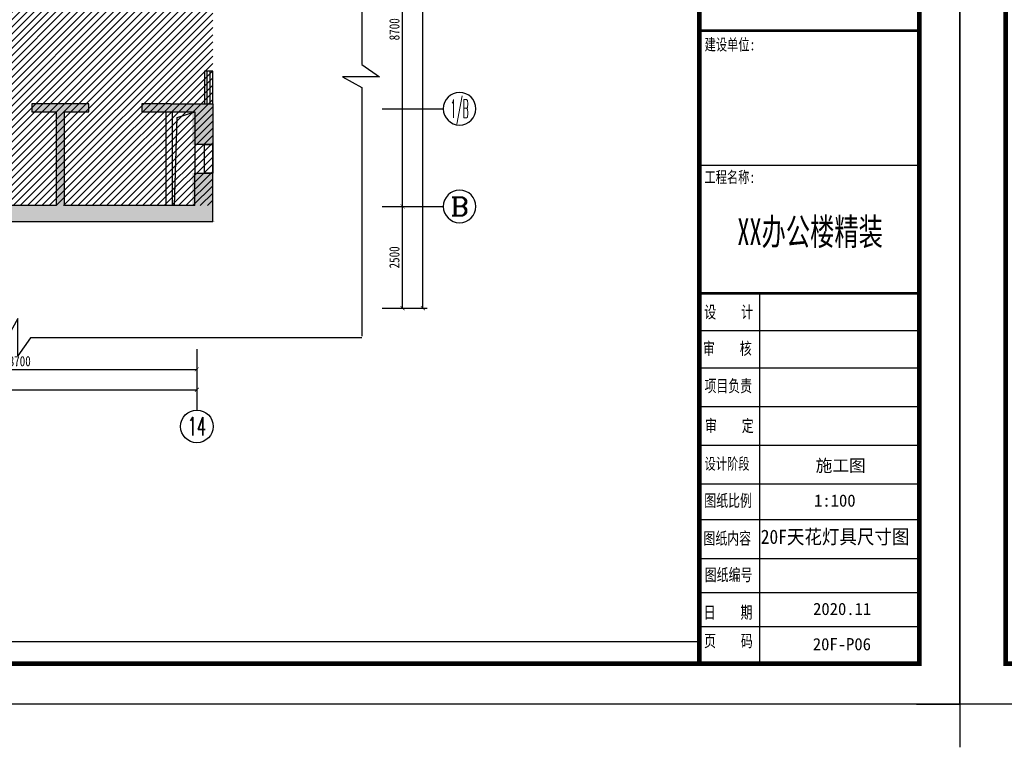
# Model space of a CAD drawing. Header units: millimetres. Extents: x -539149 to -534375, y 505028 to 505469.
# Tile 87 of 135: x -535805 to -535563, y 505028 to 505207. Entities that reach past the tile are written whole.
import ezdxf
from ezdxf.enums import TextEntityAlignment as Align

# ---------------------------------------------------------------- set-up
doc = ezdxf.new("R2010")
doc.units = ezdxf.units.MM
doc.header["$LTSCALE"] = 10
doc.linetypes.add('DASH', pattern=[0.35, 0.25, -0.1])
for name, color, linetype in [('01-井道标注', 3, 'Continuous'), ('A-建筑-原墙体', 2, 'Continuous'), ('A-建筑-窗户', 4, 'Continuous'), ('A-建筑-轴号', 3, 'Continuous'), ('A2图框$0$E-图框', 100, 'Continuous'), ('AXIS_TEXT', 50, 'Continuous'), ('B-平面-尺寸', 8, 'Continuous'), ('DS-TEXT', 50, 'Continuous'), ('E-填充', 251, 'Continuous'), ('E-尺寸标注', 9, 'Continuous'), ('IDS-TEXT', 50, 'Continuous'), ('Q-立面-填充', 251, 'Continuous'), ('WINDOW', 12, 'Continuous')]:
    doc.layers.add(name, color=color, linetype=linetype)
doc.layers.add('A-批量打印图层', color=251, linetype='Continuous', plot=False)
doc.layers.add('A2图框$0$图框外线', color=1, linetype='Continuous', plot=False)
doc.styles.add('_TCH_AXIS', font='COMPLEX', dxfattribs={"bigfont": 'GBCBIG'})
doc.styles.add('A2图框$0$宋体', font='txt', dxfattribs={"width": 0.75})
doc.styles.add('A2图框$0$黑体', font='simhei.ttf')
doc.styles.add('ar', font='arial.ttf')
doc.styles.add('CCD_DIM', font='txt', dxfattribs={"width": 0.8})
doc.styles.add('COMPLEX', font='COMPLEX')
doc.styles.add('黑体', font='simhei.ttf')
doc.dimstyles.new('1-1', dxfattribs={"dimscale": 0, "dimtxt": 2.5, "dimasz": 1, "dimexe": 1, "dimexo": 1, "dimgap": 0.75, "dimtad": 1, "dimdec": 0, "dimrnd": 0.004999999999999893, "dimzin": 0, "dimdsep": 46, "dimtxsty": 'CCD_DIM', "dimblk": 'ARCHTICK', "dimcen": 0.13, "dimclrd": 44, "dimclre": 44, "dimclrt": 50, "dimadec": 0, "dimazin": 0, "dimtfac": 1, "dimtdec": 0, "dimtix": 1, "dimtmove": 2, "dimatfit": 3, "dimldrblk": 'HBA_Leader_Dot', "dimfxl": 5, "dimfxlon": 1, "dimtvp": 1, "dimtolj": 1, "dimtzin": 0, "dimarcsym": 0})

# ---------------------------------------------------------------- blocks, each defined once
blk = doc.blocks.new('_AXISO')
blk.add_circle((0, 0), 0.5)
at = {"layer": 'AXIS_TEXT', "style": 'COMPLEX', "width": 1.041666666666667}
blk.add_attdef('A', text='', height=0.56, dxfattribs=at).set_placement((-0.25, -0.28), (0.25, -0.28), align=Align.FIT)
blk = doc.blocks.new('_ArchTick')
at = {"color": 0, "linetype": 'ByBlock', "const_width": 0.15}
blk.add_lwpolyline([(-0.5, -0.5), (0.5, 0.5)], dxfattribs=at)
blk = doc.blocks.new('HBA_Leader_Dot')
at = {"color": 0, "linetype": 'ByBlock'}
blk.add_line((-5, 0), (-10, 0), dxfattribs=at)
at = {"color": 0, "linetype": 'ByBlock', "const_width": 5}
blk.add_lwpolyline([(-2.5, 0, 1), (2.5, 0, 1)], format="xyb", close=True, dxfattribs=at)
blk = doc.blocks.new('A2图框')
at = {"layer": 'A2图框$0$E-图框', "color": 4}
for p, q in [((155.3847528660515, 17.49641344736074), (209.3847528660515, 17.49641344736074)), ((170.2435613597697, -104.9040732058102), (170.2435613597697, -13.95163532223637)), ((155.3847528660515, -23.08301574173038), (209.3847528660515, -23.08301574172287)), ((155.3847528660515, -32.21439616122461), (209.3847528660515, -32.21439616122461)), ((155.3847528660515, -41.73839382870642), (209.3847528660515, -41.73839382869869)), ((155.3847528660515, -41.73839382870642), (209.3847528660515, -41.73839382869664)), ((155.3847528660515, -51.24693909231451), (209.3847528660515, -51.246939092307)), ((155.3847528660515, -60.75548435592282), (209.3847528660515, -60.75548435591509)), ((155.3847528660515, -69.5096999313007), (209.3847528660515, -69.5096999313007)), ((155.3847528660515, -79.01824519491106), (209.3847528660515, -79.01824519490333)), ((155.3847528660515, -87.39546899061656), (209.3847528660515, -87.39546899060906)), ((155.3847528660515, -95.77269278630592), (209.3847528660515, -95.7726927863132))]:
    blk.add_line(p, q, dxfattribs=at)
at = {"layer": 'A2图框$0$E-图框', "color": 4, "const_width": 1.131313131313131}
blk.add_lwpolyline([(-363.4031259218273, 295.2979469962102), (209.3847528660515, 295.2979469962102), (209.3847528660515, -104.9040732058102), (-363.4031259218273, -104.9040732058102)], close=True, dxfattribs=at)
at = {"layer": 'A2图框$0$E-图框', "color": 4}
for points, const_width in [([(155.3847528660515, 295.2979469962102), (155.3847528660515, -104.9040732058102)], 1.131313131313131), ([(155.3847528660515, 50.55158213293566), (209.3847528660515, 50.55158213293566)], 0.7070707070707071), ([(155.3847528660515, -13.95163532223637), (209.3847528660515, -13.95163532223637)], 0.7070707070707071)]:
    blk.add_lwpolyline(points, dxfattribs=dict(at, const_width=const_width))
at = {"layer": 'A2图框$0$图框外线', "color": 1}
blk.add_lwpolyline([(-374.7162572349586, 305.1969368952), (219.2837427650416, 305.1969368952), (219.2837427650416, -114.8030631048), (-374.7162572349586, -114.8030631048)], close=True, dxfattribs=at)
blk.add_lwpolyline([(-374.7162572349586, 305.1969368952), (219.2837427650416, 305.1969368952), (219.2837427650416, -114.8030631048), (-374.7162572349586, -114.8030631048)], close=True, dxfattribs=at)
blk.add_lwpolyline([(-374.7162572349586, 305.1969368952), (219.2837427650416, 305.1969368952), (219.2837427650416, -114.8030631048), (-374.7162572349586, -114.8030631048)], close=True, dxfattribs=at)
for points in [[(-385.3223178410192, -114.8030631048), (-374.7162572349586, -114.8030631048), (-374.7162572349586, -125.4091237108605)], [(229.8898033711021, -114.8030631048), (219.2837427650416, -114.8030631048), (219.2837427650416, -125.4091237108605)]]:
    blk.add_lwpolyline(points, dxfattribs=at)
at = {"color": 150, "style": 'A2图框$0$黑体', "width": 0.6301269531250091}
blk.add_text('  XX办公楼精装  ', height=6.570666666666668, dxfattribs=at).set_placement((158.7468800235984, -2.107068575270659), (206.3842133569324, -2.107068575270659), align=Align.FIT)
at = {"layer": 'A2图框$0$E-图框', "color": 4, "linetype": 'Continuous', "style": 'A2图框$0$宋体', "width": 0.75}
for s, height, p in [('建设单位:', 2.828303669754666, (156.659683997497, 45.72383447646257)), ('工程名称:', 2.828303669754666, (156.6189105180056, 13.16725829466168)), ('设    计', 3, (156.5708277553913, -20.0328216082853)), ('审    核 ', 3, (156.242269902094, -28.98435755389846)), ('项目负责', 3, (156.6167017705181, -38.16420515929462)), ('审    定', 3, (156.7457078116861, -47.95449179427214)), ('设计阶段', 2.828303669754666, (156.6394542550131, -57.19136686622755)), ('图纸比例 ', 3, (156.5731725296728, -66.33222670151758)), ('图纸内容', 3, (156.3721411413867, -75.5982084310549)), ('图纸编号 ', 3, (156.6854768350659, -84.55932544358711)), ('日    期', 3, (156.4206019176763, -93.79533183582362)), ('页    码', 3, (156.513603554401, -100.7685103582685))]:
    blk.add_text(s, height=height, dxfattribs=at).set_placement(p)
blk = doc.blocks.new('A3图名')
at = {"layer": 'DS-TEXT', "linetype": 'Continuous', "flags": 8}
for tag, height, style, width, p, p2 in [('平 面 布 置 图', 3, '黑体', 0.9601934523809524, (-38, 48.77244756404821), (-9, 48.77244756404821)), ('FIXTURE  &  FURNISHING  LEVEL', 2, 'ar', 0.6508573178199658, (-38.00000000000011, 44.70176375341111), (-9, 44.70176375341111))]:
    blk.add_attdef(tag, text='', height=height, dxfattribs=dict(at, style=style, width=width)).set_placement(p, p2, align=Align.FIT)
at = {"layer": 'DS-TEXT', "style": 'ar', "flags": 8}
for tag, height, p in [('1:50', 2, (-9.5, 30.10431590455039)), ('RC-405', 3, (-9.5, 11.50327087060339))]:
    blk.add_attdef(tag, text='', height=height, dxfattribs=at).set_placement(p, align=Align.RIGHT)
blk = doc.blocks.new('ffdsaff')
at = {"layer": 'DS-TEXT', "style": 'ar', "flags": 8}
for tag, height, p in [('1:50', 1.960000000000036, (-10.50434577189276, 27.11050287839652)), ('2014.10.18', 1.960000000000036, (-6.795727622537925, 8.357108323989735)), ('P-01', 2.940000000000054, (-8.318421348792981, 1.923046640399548))]:
    blk.add_attdef(tag, text='', height=height, dxfattribs=at).set_placement(p, align=Align.RIGHT)
at = {"layer": 'DS-TEXT', "linetype": 'Continuous', "style": '黑体', "width": 1.344270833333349, "flags": 8}
blk.add_attdef('原始平面布置图', text='', height=2.352000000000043, dxfattribs=at).set_placement((-24.86257675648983, 20.61618147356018), (-2.126576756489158, 20.61618147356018), align=Align.FIT)

msp = doc.modelspace()

# ---------------------------------------------------------------- hatches: boundary and pattern name
at = {"layer": 'E-填充', "ltscale": 0.01}
for points in [[(-535794.773211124, 505185.8986509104), (-535801.7732111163, 505185.8986509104), (-535801.7732111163, 505183.8986509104), (-535795.7732111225, 505183.8986509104), (-535794.7732111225, 505184.565317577)], [(-535794.7732111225, 505159.5653171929), (-535793.7732111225, 505160.8986505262), (-535793.7732111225, 505183.8986509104), (-535794.7732111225, 505184.565317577), (-535795.7732111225, 505183.8986509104), (-535795.7732111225, 505160.8986505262)], [(-535793.7732111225, 505183.8986509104), (-535787.7732111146, 505183.8986509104), (-535787.7732111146, 505185.8986509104), (-535794.7732111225, 505185.8986509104), (-535794.773211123, 505184.565317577)], [(-535767.7732111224, 505185.8986509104), (-535774.7732111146, 505185.8986509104), (-535774.7732111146, 505183.8986509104), (-535767.7732111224, 505183.8986509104)], [(-535767.7732111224, 505185.8986509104), (-535767.7732111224, 505183.8986509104), (-535761.7732110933, 505183.8986509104), (-535756.7732110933, 505185.8986509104)], [(-535757.3732110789, 505185.8986509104), (-535762.3732110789, 505183.8986509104), (-535762.3732110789, 505175.8987272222), (-535757.3732110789, 505175.8987272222)], [(-535762.3732110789, 505160.8986505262), (-535757.3732110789, 505156.8986505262), (-535757.3732110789, 505168.8987272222), (-535762.3732110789, 505168.8987272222)], [(-535794.7732111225, 505159.5653171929), (-535795.7732111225, 505160.8986505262), (-535820.7732111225, 505160.8986505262), (-535821.7732111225, 505159.5653171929), (-535821.7732111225, 505156.8986505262), (-535794.7732111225, 505156.8986505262)], [(-535767.7732111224, 505156.8986505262), (-535767.7732111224, 505160.8986505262), (-535793.7732111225, 505160.8986505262), (-535794.7732111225, 505159.5653171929), (-535794.7732111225, 505156.8986505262)], [(-535756.7732110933, 505156.8986505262), (-535761.7732110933, 505160.8986505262), (-535767.7732111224, 505160.8986505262), (-535767.7732111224, 505156.8986505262)]]:
    msp.add_hatch(color=256, dxfattribs=at).paths.add_polyline_path(points)
at = {"layer": 'Q-立面-填充', "ltscale": 0.005}
h = msp.add_hatch(dxfattribs=at)
h.set_pattern_fill('ANSI31', color=256, scale=1000, style=0)
h.set_pattern_definition([(44.99999999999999, (-535847.0732111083, 505160.8986505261), (-0.8838834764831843, 0.8838834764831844), [])])
h.paths.add_polyline_path([(-535847.073211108, 505160.8986505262), (-535847.0732111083, 505273.0986509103), (-535757.3732110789, 505273.0986509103), (-535757.373211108, 505329.0986509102), (-535733.3732111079, 505329.0986509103), (-535733.3732111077, 505244.5986512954), (-535757.3732110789, 505244.5986512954), (-535757.3732110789, 505160.8986505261)])

# ---------------------------------------------------------------- linework, layer by layer
at = {"ltscale": 0.01}
msp.add_line((-535761.7732110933, 505175.8987272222, 0.06894340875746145), (-535761.7732110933, 505168.8987272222, 0.06894340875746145), dxfattribs=at)
at = {"color": 3}
msp.add_line((-536156.6483519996, 505053.9086469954), (-535637.8604732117, 505053.9086469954), dxfattribs=at)
at = {"color": 1, "ltscale": 0.01, "elevation": 0.06894340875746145}
for points in [[(-535720.7511943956, 505323.1056934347), (-535720.7511943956, 505195.5856303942), (-535716.3829458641, 505192.5094048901), (-535725.4875826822, 505192.5094048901), (-535720.7511943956, 505189.8700850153), (-535720.7511943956, 505128.8310061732)], [(-535720.7511943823, 505128.4310824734), (-535802.1297750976, 505128.4310824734), (-535805.2060006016, 505124.0628339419), (-535805.2060006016, 505133.16747076), (-535807.8453204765, 505128.4310824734), (-535896.2474779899, 505128.4310824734)]]:
    msp.add_lwpolyline(points, dxfattribs=at)
at = {"layer": '01-井道标注', "ltscale": 0.01, "elevation": 0.06894340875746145}
msp.add_lwpolyline([(-535766.7732111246, 505160.9072129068), (-535766.0723459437, 505182.5640695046), (-535761.7732108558, 505183.9066873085)], dxfattribs=at)
at = {"layer": 'A-建筑-原墙体', "ltscale": 0.01}
for p, q in [((-535794.773211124, 505185.8986509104, 0.06894340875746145), (-535801.7732111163, 505185.8986509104, 0.06894340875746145)), ((-535801.7732111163, 505185.8986509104, 0.06894340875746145), (-535801.7732111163, 505183.8986509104, 0.06894340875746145)), ((-535801.7732111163, 505183.8986509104, 0.06894340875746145), (-535795.7732111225, 505183.8986509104, 0.06894340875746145)), ((-535795.7732111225, 505160.8986505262, 0.06894340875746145), (-535795.7732111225, 505183.8986509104, 0.06894340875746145)), ((-535787.7732111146, 505185.8986509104, 0.06894340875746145), (-535794.7732111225, 505185.8986509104, 0.06894340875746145)), ((-535793.7732111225, 505160.8986505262, 0.06894340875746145), (-535793.7732111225, 505183.8986509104, 0.06894340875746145)), ((-535793.7732111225, 505183.8986509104, 0.06894340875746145), (-535787.7732111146, 505183.8986509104, 0.06894340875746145)), ((-535787.7732111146, 505183.8986509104, 0.06894340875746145), (-535787.7732111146, 505185.8986509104, 0.06894340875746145)), ((-535767.7732111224, 505185.8986509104, 0.06894340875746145), (-535774.7732111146, 505185.8986509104, 0.06894340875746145)), ((-535774.7732111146, 505185.8986509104, 0.06894340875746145), (-535774.7732111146, 505183.8986509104, 0.06894340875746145)), ((-535774.7732111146, 505183.8986509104, 0.06894340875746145), (-535767.7732111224, 505183.8986509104, 0.06894340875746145)), ((-535768.7732111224, 505160.8986505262, 0.06894340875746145), (-535768.7732111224, 505183.8986509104, 0.06894340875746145)), ((-535767.7732111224, 505185.8986509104, 0.06894340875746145), (-535757.3732110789, 505185.8986509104, 0.06894340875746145)), ((-535767.7732111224, 505183.8986509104, 0.06894340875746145), (-535761.7732110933, 505183.8986509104, 0.06894340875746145)), ((-535767.2732111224, 505160.8986505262, 0.06894340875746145), (-535767.2732111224, 505183.8986509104, 0.06894340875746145)), ((-535761.7732110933, 505183.8986509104, 0.06894340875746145), (-535761.7732110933, 505175.8987272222, 0.06894340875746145)), ((-535757.3732110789, 505185.8986509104, 0.06894340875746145), (-535757.3732110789, 505175.8987272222, 0.06894340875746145)), ((-535757.3732110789, 505175.8987272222, 0.06894340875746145), (-535761.7732110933, 505175.8987272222, 0.06894340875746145)), ((-535757.3732110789, 505175.8987272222, 0.06894340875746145), (-535759.3732110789, 505175.8987272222, 0.06894340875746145)), ((-535759.3732110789, 505168.8987272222, 0.06894340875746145), (-535759.3732110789, 505175.8987272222, 0.06894340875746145)), ((-535759.3732110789, 505175.8987272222, 0.06894340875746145), (-535757.3732110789, 505175.8987272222, 0.06894340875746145)), ((-535757.3732110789, 505175.8987272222, 0.06894340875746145), (-535757.3732110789, 505168.8987272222, 0.06894340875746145)), ((-535761.7732110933, 505160.8986505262, 0.06894340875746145), (-535761.7732110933, 505168.8987272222, 0.06894340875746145)), ((-535761.7732110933, 505168.8987272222, 0.06894340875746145), (-535757.3732110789, 505168.8987272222, 0.06894340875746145)), ((-535757.3732110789, 505168.8987272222, 0.06894340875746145), (-535759.3732110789, 505168.8987272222, 0.06894340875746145)), ((-535757.3732110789, 505168.8987272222, 0.06894340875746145), (-535759.3732110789, 505168.8987272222, 0.06894340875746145)), ((-535757.3732110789, 505156.8986505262, 0.06894340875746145), (-535757.3732110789, 505168.8987272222, 0.06894340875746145)), ((-535795.7732111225, 505160.8986505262, 0.06894340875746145), (-535820.7732111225, 505160.8986505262, 0.06894340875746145)), ((-535767.7732111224, 505160.8986505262, 0.06894340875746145), (-535793.7732111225, 505160.8986505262, 0.06894340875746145)), ((-535761.7732110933, 505160.8986505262, 0.06894340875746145), (-535767.7732111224, 505160.8986505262, 0.06894340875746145)), ((-535757.3732110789, 505156.8986505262, 0.06894340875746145), (-535852.7816377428, 505156.8986505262, 0.06894340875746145))]:
    msp.add_line(p, q, dxfattribs=at)
at = {"layer": 'A-建筑-窗户', "ltscale": 0.01}
for p, q in [((-535757.3732110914, 505193.8986509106, 0.06894340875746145), (-535759.3732110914, 505193.8986509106, 0.06894340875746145)), ((-535759.3732110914, 505193.8986509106, 0.06894340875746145), (-535759.3732110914, 505185.8986509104, 0.06894340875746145)), ((-535758.7065444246, 505185.8986509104, 0.06894340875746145), (-535758.7065444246, 505193.8986509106, 0.06894340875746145)), ((-535758.039877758, 505185.8986509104, 0.06894340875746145), (-535758.039877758, 505193.8986509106, 0.06894340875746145)), ((-535757.3732110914, 505185.8986509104, 0.06894340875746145), (-535757.3732110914, 505193.8986509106, 0.06894340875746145))]:
    msp.add_line(p, q, dxfattribs=at)
at = {"layer": 'A-建筑-轴号', "ltscale": 0.01}
for p, q in [((-535715.7511943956, 505184.6987272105, 0.06894340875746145), (-535700.7511943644, 505184.6987272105, 0.06894340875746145)), ((-535715.7511943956, 505160.6987272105, 0.06894340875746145), (-535700.7511943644, 505160.6987272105, 0.06894340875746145)), ((-535761.2732111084, 505125.6986509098, 0.06894340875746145), (-535761.2732111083, 505110.6986509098, 0.06894340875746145))]:
    msp.add_line(p, q, dxfattribs=at)
at = {"layer": 'A-批量打印图层'}
for points in [[(-536167.9614833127, 505458.5096570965), (-535573.9614833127, 505458.5096570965), (-535573.9614833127, 505038.5096570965), (-536167.9614833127, 505038.5096570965)], [(-535573.9614833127, 505458.5096570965), (-534979.9614833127, 505458.5096570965), (-534979.9614833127, 505038.5096570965), (-535573.9614833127, 505038.5096570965)]]:
    msp.add_lwpolyline(points, close=True, dxfattribs=at)
at = {"layer": 'WINDOW', "linetype": 'DASH', "ltscale": 0.01}
for p, q in [((-535757.3732110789, 505175.8987272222, 0.06894340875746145), (-535759.3732110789, 505175.8987272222, 0.06894340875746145)), ((-535757.3732110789, 505175.8987272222, 0.06894340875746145), (-535759.3732110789, 505175.8987272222, 0.06894340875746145)), ((-535759.3732110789, 505168.8987272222, 0.06894340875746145), (-535757.3732110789, 505168.8987272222, 0.06894340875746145)), ((-535759.3732110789, 505168.8987272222, 0.06894340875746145), (-535757.3732110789, 505168.8987272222, 0.06894340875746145))]:
    msp.add_line(p, q, dxfattribs=at)
at = {"layer": 'WINDOW', "ltscale": 0.01}
for p, q in [((-535759.3732110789, 505168.8987272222, 0.06894340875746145), (-535759.3732110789, 505175.8987272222, 0.06894340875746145)), ((-535759.3732110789, 505168.8987272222, 0.06894340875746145), (-535759.3732110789, 505175.8987272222, 0.06894340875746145)), ((-535757.3732110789, 505168.8987272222, 0.06894340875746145), (-535757.3732110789, 505175.8987272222, 0.06894340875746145)), ((-535757.3732110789, 505168.8987272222, 0.06894340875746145), (-535757.3732110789, 505175.8987272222, 0.06894340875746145))]:
    msp.add_line(p, q, dxfattribs=at)

# ---------------------------------------------------------------- block references
ref = msp.add_blockref('A3图名', (-535579.837856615, 505029.3375463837), dxfattribs=dict(xscale=1.362294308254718, yscale=1.362294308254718, zscale=1.362294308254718))
ref.add_attrib('平 面 布 置 图', '施工图', dxfattribs={"layer": 'IDS-TEXT', "linetype": 'Continuous', "height": 3, "style": '黑体'}).set_placement((-535609.3164762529, 505094.6850070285), align=Align.BOTTOM_LEFT)
at = {"layer": 'A-建筑-窗户', "ltscale": 0.5}
for p in [(-535793.2452260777, 505153.3127202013), (-535199.2452260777, 505153.3127202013)]:
    msp.add_blockref('A2图框', p, dxfattribs=at)
at = {"layer": 'A-建筑-轴号', "ltscale": 0.01}
ref = msp.add_blockref('_AXISO', (-535696.7511943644, 505184.6987272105, 0.06894340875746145), dxfattribs=dict(at, xscale=-8, yscale=8, zscale=8))
ref.add_attrib('A', '1/B', dxfattribs={"layer": 'AXIS_TEXT', "height": 4.525483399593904, "style": '_TCH_AXIS', "width": 0.3888888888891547}).set_placement((-535699.0139360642, 505182.4359855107, 0.06894340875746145), (-535694.4884526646, 505182.4359855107, 0.06894340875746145), align=Align.FIT)
ref = msp.add_blockref('_AXISO', (-535696.7511943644, 505160.6987272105, 0.06894340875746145), dxfattribs=dict(at, xscale=-8, yscale=8, zscale=8))
ref.add_attrib('A', 'B', dxfattribs={"layer": 'AXIS_TEXT', "height": 4.525483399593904, "style": '_TCH_AXIS', "width": 1.235294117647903}).set_placement((-535699.0139360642, 505158.4359855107, 0.06894340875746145), (-535694.4884526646, 505158.4359855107, 0.06894340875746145), align=Align.FIT)
ref = msp.add_blockref('_AXISO', (-535761.2732111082, 505106.6986509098, 0.06894340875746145), dxfattribs=dict(at, xscale=8, yscale=8, zscale=8))
ref.add_attrib('A', '14', dxfattribs={"layer": 'AXIS_TEXT', "height": 4.525483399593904, "style": '_TCH_AXIS', "width": 0.6774193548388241}).set_placement((-535763.535952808, 505104.43590921, 0.06894340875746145), (-535759.0104694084, 505104.43590921, 0.06894340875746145), align=Align.FIT)
at = {"layer": 'E-尺寸标注'}
ref = msp.add_blockref('ffdsaff', (-535586.7899981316, 505048.7172789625), dxfattribs=dict(at, xscale=1.362294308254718, yscale=1.362294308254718, zscale=1.362294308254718))
ref.add_attrib('原始平面布置图', '20F天花灯具尺寸图', dxfattribs={"layer": 'DS-TEXT', "linetype": 'Continuous', "height": 3.5, "style": '黑体', "width": 0.9}).set_placement((-535622.8102619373, 505076.8025856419), align=Align.BOTTOM_LEFT)
ref.add_attrib('1:50', '1:100', dxfattribs={"layer": 'DS-TEXT', "height": 3, "style": '黑体'}).set_placement((-535599.5190440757, 505086.0909707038), align=Align.BOTTOM_RIGHT)
ref.add_attrib('2014.10.18', '2020.11', dxfattribs={"layer": 'DS-TEXT', "height": 3, "style": '黑体'}).set_placement((-535595.6756564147, 505059.4802822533), align=Align.BOTTOM_RIGHT)
ref.add_attrib('P-01', '20F-P06', dxfattribs={"layer": 'DS-TEXT', "height": 3, "style": '黑体'}).set_placement((-535595.7382269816, 505050.8264222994), align=Align.BOTTOM_RIGHT)

# ---------------------------------------------------------------- dimensions: what is measured, and where the dimension line sits
at = {"layer": 'B-平面-尺寸', "ltscale": 0.01}
for p1, p2, distance in [((-535720.7511943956, 505135.6987272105, 0.06894340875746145), (-535720.7511943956, 505365.1987272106, 0.06894340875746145), -15), ((-535720.7511943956, 505160.6987272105, 0.06894340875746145), (-535720.7511943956, 505247.6987272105, 0.06894340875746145), -10), ((-535720.7511943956, 505135.6987272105, 0.06894340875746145), (-535720.7511943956, 505160.6987272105, 0.06894340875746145), -10), ((-536091.2732111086, 505130.698650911, 0.06894340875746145), (-535761.273211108, 505130.698650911, 0.06894340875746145), -15.000000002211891), ((-535848.2732111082, 505130.6986509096, 0.06894340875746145), (-535761.273211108, 505130.69865091, 0.06894340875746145), -10.000000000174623)]:
    msp.add_aligned_dim(p1=p1, p2=p2, distance=distance, dimstyle='1-1', override={"dimscale": 0.9999999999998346, "dimlfac": 100}, dxfattribs=at).render()

doc.saveas('drawing.dxf')
